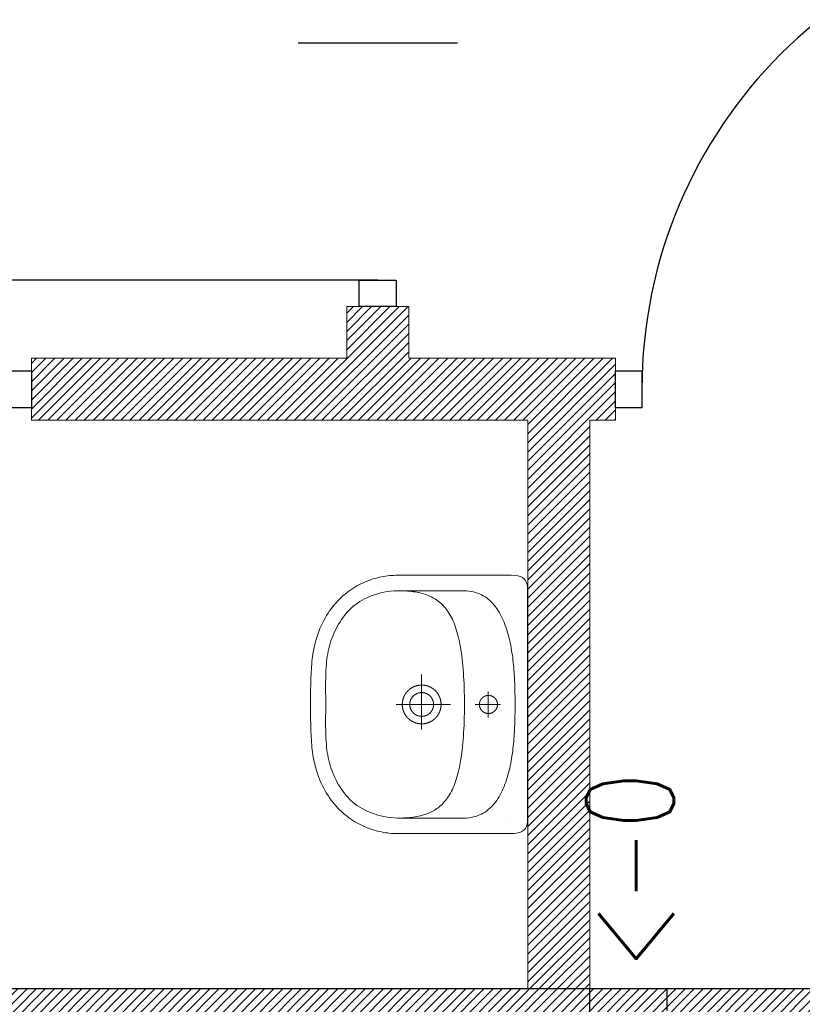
# Model space of a CAD drawing. Header units: inches. Extents: x 27484 to 71626, y -45113 to 39.
# Tile 20 of 256: x 33752 to 33904, y -39882 to -39692. Entities that reach past the tile are written whole.
import ezdxf
from ezdxf.enums import TextEntityAlignment as Align

# ---------------------------------------------------------------- set-up
doc = ezdxf.new("R2010")
doc.units = ezdxf.units.IN
doc.header["$LTSCALE"] = 50
doc.header["$MEASUREMENT"] = 0
doc.linetypes.add('DASHED', pattern=[0.75, 0.5, -0.25])
for name, color, linetype, lineweight in [('A-ARMATURA', 45, 'Continuous', 5), ('A-SCIANY', 5, 'Continuous', 18), ('A-ść. istn.', 8, 'Continuous', 0), ('R-MET-DRZ', 7, 'Continuous', 15)]:
    doc.layers.add(name, color=color, linetype=linetype, lineweight=lineweight)
for name, color, linetype in [('A-rdzenie zelbetowe', 6, 'Continuous'), ('R-MET-IWE', 2, 'Continuous'), ('rz_wentylacja', 10, 'Continuous'), ('S-DRZ-', 7, 'Continuous'), ('S-DRZ-O', 7, 'Continuous'), ('S-DRZ-SKRZYD', 5, 'Continuous'), ('S-DRZ-WEGAR', 7, 'Continuous')]:
    doc.layers.add(name, color=color, linetype=linetype)
doc.styles.get("Standard").update_dxf_attribs({"font": 'romans.shx'})

# ---------------------------------------------------------------- blocks, each defined once
blk = doc.blocks.new('D90-L-DL')
at = {"layer": 'S-DRZ-'}
blk.add_arc((-45, 0), 90, 270, 0, dxfattribs=at)
at = {"layer": 'S-DRZ-O'}
blk.add_line((0, 15.12), (0, -15.12), dxfattribs=at)
at = {"layer": 'S-DRZ-SKRZYD'}
blk.add_line((-45, 0), (-45, -90), dxfattribs=at)
at = {"layer": 'S-DRZ-WEGAR'}
for points in [[(-50, -3.5), (-45, -3.5), (-45, 3.5), (-50, 3.5)], [(45, 3.5), (50, 3.5), (50, -3.5), (45, -3.5)]]:
    blk.add_lwpolyline(points, close=True, dxfattribs=at)
blk = doc.blocks.new('A$C3A7D2EB8')
at = {"layer": 'A-ARMATURA'}
for p, q in [((22.71, 16.63), (22.71, 16.63)), ((1.75, 12.95), (1.75, 12.95)), ((2.3, 0.03), (2.3, 0.03)), ((3.75, 0.03), (3.75, 0.03))]:
    blk.add_line(p, q, dxfattribs=at)
for points in [[(-0.01, -21.47), (-0.62, -21.46), (-1.23, -21.46), (-1.83, -21.46), (-2.42, -21.46), (-3, -21.45), (-3.57, -21.44), (-4.14, -21.43), (-4.69, -21.41), (-5.23, -21.39), (-5.77, -21.37), (-6.3, -21.34), (-6.82, -21.31), (-7.33, -21.28), (-7.83, -21.24), (-8.32, -21.19), (-8.8, -21.13), (-9.28, -21.07), (-9.75, -21.01), (-10.21, -20.93), (-10.66, -20.85), (-11.1, -20.76), (-11.53, -20.67), (-11.96, -20.56), (-12.38, -20.45), (-12.38, -20.45), (-12.98, -20.26), (-13.57, -20.07), (-14.14, -19.86), (-14.69, -19.64), (-15.22, -19.41), (-15.74, -19.16), (-16.25, -18.91), (-16.73, -18.64), (-17.2, -18.37), (-17.66, -18.08), (-18.1, -17.78), (-18.52, -17.48), (-18.93, -17.17), (-19.32, -16.85), (-19.7, -16.52), (-20.06, -16.18), (-20.41, -15.84), (-20.75, -15.49), (-21.07, -15.13), (-21.38, -14.77), (-21.67, -14.4), (-21.95, -14.03), (-22.21, -13.65), (-22.46, -13.27), (-22.7, -12.89), (-22.93, -12.5), (-23.14, -12.11), (-23.34, -11.72), (-23.53, -11.32), (-23.71, -10.92), (-23.87, -10.53), (-24.02, -10.13), (-24.16, -9.73), (-24.29, -9.33), (-24.41, -8.93), (-24.52, -8.53), (-24.61, -8.13), (-24.7, -7.73), (-24.77, -7.34), (-24.84, -6.95), (-24.89, -6.56), (-24.93, -6.17), (-24.97, -5.79), (-24.99, -5.41), (-25, -5.03), (-25.01, -4.67), (-25.01, -4.67), (-25.01, 17.36), (-24.98, 18.05), (-24.9, 18.65), (-24.76, 19.14), (-24.57, 19.55), (-24.31, 19.88), (-24, 20.13), (-23.63, 20.32), (-23.19, 20.44), (-22.69, 20.51), (-22.13, 20.53), (-0.01, 20.53), (22.12, 20.53), (22.68, 20.51), (23.18, 20.44), (23.61, 20.32), (23.99, 20.13), (24.3, 19.88), (24.55, 19.55), (24.75, 19.14), (24.88, 18.65), (24.97, 18.05), (24.99, 17.36), (24.99, -4.67), (24.99, -5.03), (24.97, -5.41), (24.95, -5.79), (24.92, -6.17), (24.87, -6.56), (24.82, -6.95), (24.76, -7.34), (24.68, -7.73), (24.6, -8.13), (24.5, -8.53), (24.4, -8.93), (24.28, -9.33), (24.15, -9.73), (24.01, -10.13), (23.86, -10.53), (23.69, -10.92), (23.52, -11.32), (23.33, -11.72), (23.13, -12.11), (22.91, -12.5), (22.69, -12.89), (22.45, -13.27), (22.2, -13.65), (21.93, -14.03), (21.65, -14.4), (21.36, -14.77), (21.05, -15.13), (20.73, -15.49), (20.4, -15.84), (20.05, -16.18), (19.69, -16.52), (19.31, -16.85), (18.91, -17.17), (18.51, -17.48), (18.08, -17.78), (17.64, -18.08), (17.19, -18.37), (16.72, -18.64), (16.23, -18.91), (15.73, -19.16), (15.21, -19.41), (14.67, -19.64), (14.12, -19.86), (13.55, -20.07), (12.97, -20.26), (12.36, -20.45), (12.36, -20.45), (11.94, -20.56), (11.52, -20.67), (11.08, -20.76), (10.64, -20.85), (10.19, -20.93), (9.73, -21.01), (9.26, -21.07), (8.79, -21.13), (8.3, -21.19), (7.81, -21.24), (7.31, -21.28), (6.8, -21.31), (6.28, -21.34), (5.75, -21.37), (5.22, -21.39), (4.67, -21.41), (4.12, -21.43), (3.56, -21.44), (2.99, -21.45), (2.41, -21.46), (1.82, -21.46), (1.22, -21.46), (0.61, -21.46), (-0.01, -21.47)], [(-0.01, -18.53), (0.52, -18.54), (1.05, -18.54), (1.59, -18.54), (2.14, -18.55), (2.69, -18.55), (3.24, -18.55), (3.8, -18.55), (4.36, -18.55), (4.92, -18.54), (5.48, -18.53), (6.04, -18.51), (6.6, -18.48), (7.15, -18.45), (7.69, -18.41), (8.23, -18.36), (8.76, -18.3), (9.28, -18.23), (9.79, -18.15), (10.3, -18.05), (10.8, -17.93), (11.29, -17.81), (11.78, -17.67), (12.27, -17.52), (12.75, -17.35), (13.23, -17.17), (13.7, -16.97), (14.17, -16.76), (14.63, -16.54), (15.08, -16.3), (15.54, -16.04), (15.98, -15.77), (16.42, -15.48), (16.85, -15.17), (17.28, -14.85), (17.71, -14.51), (18.56, -13.69), (18.93, -13.26), (19.28, -12.83), (19.6, -12.39), (19.9, -11.94), (20.17, -11.49), (20.42, -11.02), (20.65, -10.54), (20.87, -10.04), (21.06, -9.53), (21.24, -9), (21.41, -8.46), (21.56, -7.9), (21.7, -7.32), (21.82, -6.65), (21.91, -5.99), (21.97, -5.32), (21.99, -4.64), (21.99, 8.3), (21.98, 8.76), (21.93, 9.21), (21.87, 9.64), (21.78, 10.06), (21.67, 10.46), (21.55, 10.85), (21.39, 11.23), (21.22, 11.6), (21.03, 11.95), (20.83, 12.29), (20.6, 12.61), (20.35, 12.92), (20.09, 13.23), (19.82, 13.51), (19.52, 13.79), (19.22, 14.06), (18.89, 14.31), (18.56, 14.56), (18.21, 14.79), (17.85, 15.01), (17.48, 15.22), (17.09, 15.43), (16.7, 15.62), (16.29, 15.8), (15.88, 15.98), (15.46, 16.14), (15.03, 16.3), (14.59, 16.44), (14.15, 16.58), (13.7, 16.72), (13.25, 16.84), (12.79, 16.95), (12.32, 17.06), (11.86, 17.16), (11.39, 17.26), (10.91, 17.35), (10.44, 17.43), (9.97, 17.5), (9.49, 17.57), (9.02, 17.64), (8.55, 17.69), (8.07, 17.75), (7.61, 17.8), (7.14, 17.84), (6.68, 17.88), (6.22, 17.91), (5.77, 17.94), (5.32, 17.97), (4.88, 17.99), (4.44, 18.01), (4.02, 18.03), (3.6, 18.05), (3.19, 18.06), (2.79, 18.07), (2.4, 18.08), (2.01, 18.08), (1.65, 18.09), (1.29, 18.09), (0.94, 18.09), (0.61, 18.09), (0.3, 18.09), (-0.01, 18.09), (-0.01, 18.09), (-0.31, 18.09), (-0.63, 18.09), (-0.96, 18.09), (-1.3, 18.09), (-1.66, 18.09), (-2.03, 18.08), (-2.41, 18.08), (-2.8, 18.07), (-3.2, 18.06), (-3.61, 18.05), (-4.03, 18.03), (-4.46, 18.01), (-4.89, 17.99), (-5.34, 17.97), (-5.78, 17.94), (-6.24, 17.91), (-6.69, 17.88), (-7.16, 17.84), (-7.62, 17.8), (-8.09, 17.75), (-8.56, 17.69), (-9.03, 17.64), (-9.51, 17.57), (-9.98, 17.5), (-10.46, 17.43), (-10.93, 17.35), (-11.4, 17.26), (-11.87, 17.16), (-12.34, 17.06), (-12.8, 16.95), (-13.26, 16.84), (-13.72, 16.72), (-14.17, 16.58), (-14.61, 16.44), (-15.05, 16.3), (-15.47, 16.14), (-15.9, 15.98), (-16.31, 15.8), (-16.71, 15.62), (-17.11, 15.43), (-17.49, 15.22), (-17.86, 15.01), (-18.23, 14.79), (-18.57, 14.56), (-18.91, 14.31), (-19.23, 14.06), (-19.54, 13.79), (-19.83, 13.51), (-20.11, 13.23), (-20.37, 12.92), (-20.61, 12.61), (-20.84, 12.29), (-21.05, 11.95), (-21.24, 11.6), (-21.41, 11.23), (-21.56, 10.85), (-21.69, 10.46), (-21.8, 10.06), (-21.89, 9.64), (-21.95, 9.21), (-21.99, 8.76), (-22.01, 8.3), (-22.01, 8.3), (-22.01, -4.64), (-21.98, -5.32), (-21.92, -5.99), (-21.84, -6.65), (-21.72, -7.32), (-21.58, -7.9), (-21.42, -8.46), (-21.26, -9), (-21.08, -9.53), (-20.88, -10.04), (-20.67, -10.54), (-20.44, -11.02), (-20.19, -11.49), (-19.91, -11.94), (-19.62, -12.39), (-19.3, -12.83), (-18.95, -13.26), (-18.58, -13.69), (-17.72, -14.51), (-17.3, -14.85), (-16.87, -15.17), (-16.44, -15.48), (-16, -15.77), (-15.55, -16.04), (-15.1, -16.3), (-14.64, -16.54), (-14.18, -16.76), (-13.72, -16.97), (-13.24, -17.17), (-12.77, -17.35), (-12.29, -17.52), (-11.8, -17.67), (-11.31, -17.81), (-10.81, -17.93), (-10.31, -18.05), (-9.81, -18.15), (-9.3, -18.23), (-8.78, -18.3), (-8.25, -18.36), (-7.71, -18.41), (-7.16, -18.45), (-6.61, -18.48), (-6.06, -18.51), (-5.5, -18.53), (-4.94, -18.54), (-4.38, -18.55), (-3.82, -18.55), (-3.26, -18.55), (-2.7, -18.55), (-2.15, -18.55), (-1.61, -18.54), (-1.06, -18.54), (-0.53, -18.54)], [(1.75, 12.94), (1.75, 12.97), (1.75, 12.99), (1.75, 13.01), (1.75, 13.04), (1.75, 13.06), (1.74, 13.08), (1.74, 13.11), (1.74, 13.13), (1.74, 13.15), (1.74, 13.17), (1.73, 13.2), (1.73, 13.22), (1.72, 13.24), (1.72, 13.26), (1.72, 13.29), (1.71, 13.31), (1.71, 13.33), (1.7, 13.35), (1.7, 13.38), (1.69, 13.4), (1.68, 13.42), (1.68, 13.44), (1.67, 13.46), (1.66, 13.49), (1.66, 13.51), (1.65, 13.53), (1.64, 13.55), (1.63, 13.57), (1.63, 13.59), (1.62, 13.61), (1.61, 13.64), (1.6, 13.66), (1.59, 13.68), (1.58, 13.7), (1.57, 13.72), (1.56, 13.74), (1.55, 13.76), (1.54, 13.78), (1.53, 13.8), (1.52, 13.82), (1.5, 13.84), (1.49, 13.86), (1.48, 13.88), (1.47, 13.9), (1.46, 13.92), (1.44, 13.94), (1.43, 13.96), (1.42, 13.97), (1.4, 13.99), (1.39, 14.01), (1.38, 14.03), (1.36, 14.05), (1.35, 14.06), (1.33, 14.08), (1.32, 14.1), (1.3, 14.12), (1.29, 14.13), (1.27, 14.15), (1.25, 14.17), (1.24, 14.18), (1.22, 14.2), (1.21, 14.21), (1.19, 14.23), (1.17, 14.25), (1.16, 14.26), (1.14, 14.28), (1.12, 14.29), (1.1, 14.31), (1.08, 14.32), (1.07, 14.33), (1.05, 14.35), (1.03, 14.36), (1.01, 14.37), (0.99, 14.39), (0.97, 14.4), (0.95, 14.41), (0.94, 14.43), (0.92, 14.44), (0.9, 14.45), (0.88, 14.46), (0.86, 14.47), (0.84, 14.48), (0.82, 14.49), (0.8, 14.51), (0.78, 14.52), (0.76, 14.53), (0.73, 14.54), (0.71, 14.54), (0.69, 14.55), (0.67, 14.56), (0.65, 14.57), (0.63, 14.58), (0.61, 14.59), (0.59, 14.6), (0.56, 14.6), (0.54, 14.61), (0.52, 14.62), (0.5, 14.62), (0.48, 14.63), (0.45, 14.64), (0.43, 14.64), (0.41, 14.65), (0.39, 14.65), (0.37, 14.66), (0.34, 14.66), (0.32, 14.67), (0.3, 14.67), (0.28, 14.68), (0.25, 14.68), (0.23, 14.68), (0.21, 14.68), (0.18, 14.69), (0.16, 14.69), (0.14, 14.69), (0.12, 14.69), (0.09, 14.69), (0.07, 14.7), (0.05, 14.7), (0.02, 14.7), (0, 14.7), (-0.02, 14.7), (-0.04, 14.7), (-0.07, 14.7), (-0.09, 14.69), (-0.11, 14.69), (-0.14, 14.69), (-0.16, 14.69), (-0.18, 14.69), (-0.2, 14.69), (-0.23, 14.68), (-0.25, 14.68), (-0.27, 14.68), (-0.29, 14.67), (-0.32, 14.67), (-0.34, 14.66), (-0.36, 14.66), (-0.38, 14.65), (-0.41, 14.65), (-0.43, 14.64), (-0.45, 14.64), (-0.47, 14.63), (-0.5, 14.63), (-0.52, 14.62), (-0.54, 14.61), (-0.56, 14.6), (-0.58, 14.6), (-0.6, 14.59), (-0.63, 14.58), (-0.65, 14.57), (-0.67, 14.56), (-0.69, 14.56), (-0.71, 14.55), (-0.73, 14.54), (-0.75, 14.53), (-0.77, 14.52), (-0.79, 14.51), (-0.81, 14.5), (-0.83, 14.49), (-0.85, 14.47), (-0.87, 14.46), (-0.89, 14.45), (-0.91, 14.44), (-0.93, 14.43), (-0.95, 14.42), (-0.97, 14.4), (-0.99, 14.39), (-1.01, 14.38), (-1.03, 14.36), (-1.05, 14.35), (-1.06, 14.34), (-1.08, 14.32), (-1.1, 14.31), (-1.12, 14.29), (-1.13, 14.28), (-1.15, 14.26), (-1.17, 14.25), (-1.19, 14.23), (-1.2, 14.22), (-1.22, 14.2), (-1.24, 14.19), (-1.25, 14.17), (-1.27, 14.15), (-1.28, 14.14), (-1.3, 14.12), (-1.31, 14.1), (-1.33, 14.09), (-1.34, 14.07), (-1.36, 14.05), (-1.37, 14.03), (-1.39, 14.01), (-1.4, 14), (-1.41, 13.98), (-1.43, 13.96), (-1.44, 13.94), (-1.45, 13.92), (-1.47, 13.9), (-1.48, 13.88), (-1.49, 13.86), (-1.5, 13.84), (-1.51, 13.82), (-1.53, 13.8), (-1.54, 13.78), (-1.55, 13.76), (-1.56, 13.74), (-1.57, 13.72), (-1.58, 13.7), (-1.59, 13.68), (-1.6, 13.66), (-1.61, 13.64), (-1.62, 13.62), (-1.62, 13.6), (-1.63, 13.58), (-1.64, 13.55), (-1.65, 13.53), (-1.66, 13.51), (-1.66, 13.49), (-1.67, 13.47), (-1.68, 13.45), (-1.68, 13.42), (-1.69, 13.4), (-1.7, 13.38), (-1.7, 13.36), (-1.71, 13.34), (-1.71, 13.31), (-1.72, 13.29), (-1.72, 13.27), (-1.72, 13.25), (-1.73, 13.22), (-1.73, 13.2), (-1.73, 13.18), (-1.74, 13.15), (-1.74, 13.13), (-1.74, 13.11), (-1.74, 13.09), (-1.75, 13.06), (-1.75, 13.04), (-1.75, 13.02), (-1.75, 13), (-1.75, 12.97), (-1.75, 12.95), (-1.75, 12.93), (-1.75, 12.9), (-1.75, 12.88), (-1.75, 12.86), (-1.75, 12.83), (-1.74, 12.81), (-1.74, 12.79), (-1.74, 12.77), (-1.74, 12.74), (-1.74, 12.72), (-1.73, 12.7), (-1.73, 12.68), (-1.73, 12.65), (-1.72, 12.63), (-1.72, 12.61), (-1.71, 12.59), (-1.71, 12.56), (-1.7, 12.54), (-1.7, 12.52), (-1.69, 12.5), (-1.68, 12.47), (-1.68, 12.45), (-1.67, 12.43), (-1.67, 12.41), (-1.66, 12.39), (-1.65, 12.37), (-1.64, 12.34), (-1.63, 12.32), (-1.63, 12.3), (-1.62, 12.28), (-1.61, 12.26), (-1.6, 12.24), (-1.59, 12.22), (-1.58, 12.2), (-1.57, 12.18), (-1.56, 12.15), (-1.55, 12.13), (-1.54, 12.11), (-1.53, 12.09), (-1.52, 12.07), (-1.51, 12.05), (-1.49, 12.03), (-1.48, 12.02), (-1.47, 12), (-1.46, 11.98), (-1.44, 11.96), (-1.43, 11.94), (-1.42, 11.92), (-1.4, 11.9), (-1.39, 11.88), (-1.38, 11.87), (-1.36, 11.85), (-1.35, 11.83), (-1.33, 11.81), (-1.32, 11.79), (-1.3, 11.78), (-1.29, 11.76), (-1.27, 11.74), (-1.26, 11.73), (-1.24, 11.71), (-1.22, 11.7), (-1.21, 11.68), (-1.19, 11.66), (-1.17, 11.65), (-1.16, 11.63), (-1.14, 11.62), (-1.12, 11.6), (-1.1, 11.59), (-1.09, 11.57), (-1.07, 11.56), (-1.05, 11.55), (-1.03, 11.53), (-1.01, 11.52), (-0.99, 11.51), (-0.97, 11.49), (-0.96, 11.48), (-0.94, 11.47), (-0.92, 11.46), (-0.9, 11.44), (-0.88, 11.43), (-0.86, 11.42), (-0.84, 11.41), (-0.82, 11.4), (-0.8, 11.39), (-0.78, 11.38), (-0.76, 11.37), (-0.73, 11.36), (-0.71, 11.35), (-0.69, 11.34), (-0.67, 11.33), (-0.65, 11.32), (-0.63, 11.31), (-0.61, 11.31), (-0.59, 11.3), (-0.56, 11.29), (-0.54, 11.28), (-0.52, 11.28), (-0.5, 11.27), (-0.48, 11.26), (-0.46, 11.26), (-0.43, 11.25), (-0.41, 11.25), (-0.39, 11.24), (-0.37, 11.24), (-0.34, 11.23), (-0.32, 11.23), (-0.3, 11.22), (-0.28, 11.22), (-0.25, 11.22), (-0.23, 11.21), (-0.21, 11.21), (-0.19, 11.21), (-0.16, 11.2), (-0.14, 11.2), (-0.12, 11.2), (-0.09, 11.2), (-0.07, 11.2), (-0.05, 11.2), (-0.03, 11.2), (0, 11.2), (0.02, 11.2), (0.04, 11.2), (0.07, 11.2), (0.09, 11.2), (0.11, 11.2), (0.13, 11.2), (0.16, 11.2), (0.18, 11.21), (0.2, 11.21), (0.23, 11.21), (0.25, 11.21), (0.27, 11.22), (0.29, 11.22), (0.32, 11.23), (0.34, 11.23), (0.36, 11.23), (0.38, 11.24), (0.41, 11.24), (0.43, 11.25), (0.45, 11.26), (0.47, 11.26), (0.49, 11.27), (0.52, 11.28), (0.54, 11.28), (0.56, 11.29), (0.58, 11.3), (0.6, 11.3), (0.62, 11.31), (0.65, 11.32), (0.67, 11.33), (0.69, 11.34), (0.71, 11.35), (0.73, 11.36), (0.75, 11.37), (0.77, 11.38), (0.79, 11.39), (0.81, 11.4), (0.83, 11.41), (0.85, 11.42), (0.87, 11.43), (0.89, 11.44), (0.91, 11.45), (0.93, 11.47), (0.95, 11.48), (0.97, 11.49), (0.99, 11.5), (1.01, 11.52), (1.03, 11.53), (1.04, 11.54), (1.06, 11.56), (1.08, 11.57), (1.1, 11.59), (1.12, 11.6), (1.13, 11.61), (1.15, 11.63), (1.17, 11.65), (1.19, 11.66), (1.2, 11.68), (1.22, 11.69), (1.24, 11.71), (1.25, 11.72), (1.27, 11.74), (1.28, 11.76), (1.3, 11.77), (1.31, 11.79), (1.33, 11.81), (1.34, 11.83), (1.36, 11.84), (1.37, 11.86), (1.39, 11.88), (1.4, 11.9), (1.41, 11.92), (1.43, 11.94), (1.44, 11.95), (1.45, 11.97), (1.47, 11.99), (1.48, 12.01), (1.49, 12.03), (1.5, 12.05), (1.51, 12.07), (1.53, 12.09), (1.54, 12.11), (1.55, 12.13), (1.56, 12.15), (1.57, 12.17), (1.58, 12.19), (1.59, 12.21), (1.6, 12.23), (1.61, 12.25), (1.62, 12.28), (1.62, 12.3), (1.63, 12.32), (1.64, 12.34), (1.65, 12.36), (1.66, 12.38), (1.66, 12.4), (1.67, 12.43), (1.68, 12.45), (1.68, 12.47), (1.69, 12.49), (1.7, 12.51), (1.7, 12.54), (1.71, 12.56), (1.71, 12.58), (1.72, 12.6), (1.72, 12.63), (1.72, 12.65), (1.73, 12.67), (1.73, 12.69), (1.73, 12.72), (1.74, 12.74), (1.74, 12.76), (1.74, 12.78), (1.74, 12.81), (1.75, 12.83), (1.75, 12.85), (1.75, 12.88), (1.75, 12.9), (1.75, 12.92), (1.75, 12.94)], [(3.75, 0.02), (3.75, 0.06), (3.75, 0.09), (3.75, 0.12), (3.75, 0.16), (3.75, 0.19), (3.74, 0.22), (3.74, 0.26), (3.74, 0.29), (3.74, 0.32), (3.74, 0.36), (3.73, 0.39), (3.73, 0.42), (3.73, 0.46), (3.72, 0.49), (3.72, 0.52), (3.71, 0.56), (3.71, 0.59), (3.7, 0.62), (3.7, 0.66), (3.69, 0.69), (3.68, 0.72), (3.68, 0.76), (3.67, 0.79), (3.66, 0.82), (3.66, 0.85), (3.65, 0.89), (3.64, 0.92), (3.63, 0.95), (3.63, 0.99), (3.62, 1.02), (3.61, 1.05), (3.6, 1.08), (3.59, 1.11), (3.58, 1.15), (3.57, 1.18), (3.56, 1.21), (3.55, 1.24), (3.54, 1.27), (3.53, 1.31), (3.51, 1.34), (3.5, 1.37), (3.49, 1.4), (3.48, 1.43), (3.46, 1.46), (3.45, 1.49), (3.44, 1.52), (3.42, 1.55), (3.41, 1.59), (3.4, 1.62), (3.38, 1.65), (3.37, 1.68), (3.35, 1.71), (3.34, 1.74), (3.32, 1.77), (3.31, 1.8), (3.29, 1.83), (3.27, 1.85), (3.26, 1.88), (3.24, 1.91), (3.22, 1.94), (3.21, 1.97), (3.19, 2), (3.17, 2.03), (3.15, 2.06), (3.14, 2.08), (3.12, 2.11), (3.1, 2.14), (3.08, 2.17), (3.06, 2.19), (3.04, 2.22), (3.02, 2.25), (3, 2.28), (2.98, 2.3), (2.96, 2.33), (2.94, 2.36), (2.92, 2.38), (2.9, 2.41), (2.88, 2.43), (2.85, 2.46), (2.83, 2.49), (2.81, 2.51), (2.79, 2.54), (2.76, 2.56), (2.74, 2.59), (2.72, 2.61), (2.7, 2.63), (2.67, 2.66), (2.65, 2.68), (2.63, 2.71), (2.6, 2.73), (2.58, 2.75), (2.55, 2.77), (2.53, 2.8), (2.5, 2.82), (2.48, 2.84), (2.45, 2.86), (2.43, 2.89), (2.4, 2.91), (2.38, 2.93), (2.35, 2.95), (2.32, 2.97), (2.3, 2.99), (2.27, 3.01), (2.24, 3.03), (2.22, 3.05), (2.19, 3.07), (2.16, 3.09), (2.13, 3.11), (2.11, 3.13), (2.08, 3.15), (2.05, 3.17), (2.02, 3.19), (1.99, 3.2), (1.97, 3.22), (1.94, 3.24), (1.91, 3.26), (1.88, 3.27), (1.85, 3.29), (1.82, 3.31), (1.79, 3.32), (1.76, 3.34), (1.73, 3.35), (1.7, 3.37), (1.67, 3.38), (1.64, 3.4), (1.61, 3.41), (1.58, 3.43), (1.55, 3.44), (1.52, 3.46), (1.49, 3.47), (1.46, 3.48), (1.43, 3.49), (1.4, 3.51), (1.37, 3.52), (1.33, 3.53), (1.3, 3.54), (1.27, 3.56), (1.24, 3.57), (1.21, 3.58), (1.18, 3.59), (1.14, 3.6), (1.11, 3.61), (1.08, 3.62), (1.05, 3.63), (1.02, 3.64), (0.98, 3.65), (0.95, 3.65), (0.92, 3.66), (0.89, 3.67), (0.85, 3.68), (0.82, 3.69), (0.79, 3.69), (0.75, 3.7), (0.72, 3.71), (0.69, 3.71), (0.66, 3.72), (0.62, 3.73), (0.59, 3.73), (0.56, 3.74), (0.52, 3.74), (0.49, 3.75), (0.46, 3.75), (0.42, 3.75), (0.39, 3.76), (0.36, 3.76), (0.32, 3.76), (0.29, 3.77), (0.26, 3.77), (0.22, 3.77), (0.19, 3.77), (0.16, 3.77), (0.12, 3.78), (0.09, 3.78), (0.05, 3.78), (0.02, 3.78), (-0.01, 3.78), (-0.05, 3.78), (-0.08, 3.78), (-0.11, 3.78), (-0.15, 3.77), (-0.18, 3.77), (-0.21, 3.77), (-0.25, 3.77), (-0.28, 3.77), (-0.31, 3.76), (-0.35, 3.76), (-0.38, 3.76), (-0.41, 3.75), (-0.45, 3.75), (-0.48, 3.75), (-0.51, 3.74), (-0.55, 3.74), (-0.58, 3.73), (-0.61, 3.73), (-0.65, 3.72), (-0.68, 3.72), (-0.71, 3.71), (-0.75, 3.7), (-0.78, 3.7), (-0.81, 3.69), (-0.84, 3.68), (-0.88, 3.67), (-0.91, 3.67), (-0.94, 3.66), (-0.97, 3.65), (-1.01, 3.64), (-1.04, 3.63), (-1.07, 3.62), (-1.1, 3.61), (-1.14, 3.6), (-1.17, 3.59), (-1.2, 3.58), (-1.23, 3.57), (-1.26, 3.56), (-1.29, 3.55), (-1.33, 3.54), (-1.36, 3.52), (-1.39, 3.51), (-1.42, 3.5), (-1.45, 3.49), (-1.48, 3.47), (-1.51, 3.46), (-1.54, 3.45), (-1.57, 3.43), (-1.6, 3.42), (-1.63, 3.4), (-1.66, 3.39), (-1.69, 3.37), (-1.72, 3.36), (-1.75, 3.34), (-1.78, 3.33), (-1.81, 3.31), (-1.84, 3.29), (-1.87, 3.28), (-1.9, 3.26), (-1.93, 3.24), (-1.96, 3.23), (-1.99, 3.21), (-2.01, 3.19), (-2.04, 3.17), (-2.07, 3.15), (-2.1, 3.13), (-2.13, 3.12), (-2.15, 3.1), (-2.18, 3.08), (-2.21, 3.06), (-2.24, 3.04), (-2.26, 3.02), (-2.29, 3), (-2.32, 2.98), (-2.34, 2.96), (-2.37, 2.93), (-2.39, 2.91), (-2.42, 2.89), (-2.45, 2.87), (-2.47, 2.85), (-2.5, 2.83), (-2.52, 2.8), (-2.55, 2.78), (-2.57, 2.76), (-2.59, 2.73), (-2.62, 2.71), (-2.64, 2.69), (-2.67, 2.66), (-2.69, 2.64), (-2.71, 2.62), (-2.74, 2.59), (-2.76, 2.57), (-2.78, 2.54), (-2.8, 2.52), (-2.83, 2.49), (-2.85, 2.47), (-2.87, 2.44), (-2.89, 2.42), (-2.91, 2.39), (-2.93, 2.36), (-2.95, 2.34), (-2.97, 2.31), (-3, 2.28), (-3.02, 2.26), (-3.03, 2.23), (-3.05, 2.2), (-3.07, 2.18), (-3.09, 2.15), (-3.11, 2.12), (-3.13, 2.09), (-3.15, 2.06), (-3.17, 2.04), (-3.18, 2.01), (-3.2, 1.98), (-3.22, 1.95), (-3.24, 1.92), (-3.25, 1.89), (-3.27, 1.86), (-3.29, 1.83), (-3.3, 1.8), (-3.32, 1.77), (-3.33, 1.74), (-3.35, 1.71), (-3.36, 1.68), (-3.38, 1.65), (-3.39, 1.62), (-3.41, 1.59), (-3.42, 1.56), (-3.43, 1.53), (-3.45, 1.5), (-3.46, 1.47), (-3.47, 1.44), (-3.49, 1.41), (-3.5, 1.38), (-3.51, 1.35), (-3.52, 1.31), (-3.53, 1.28), (-3.54, 1.25), (-3.56, 1.22), (-3.57, 1.19), (-3.58, 1.16), (-3.59, 1.12), (-3.6, 1.09), (-3.61, 1.06), (-3.61, 1.03), (-3.62, 0.99), (-3.63, 0.96), (-3.64, 0.93), (-3.65, 0.9), (-3.66, 0.86), (-3.66, 0.83), (-3.67, 0.8), (-3.68, 0.77), (-3.68, 0.73), (-3.69, 0.7), (-3.7, 0.67), (-3.7, 0.63), (-3.71, 0.6), (-3.71, 0.57), (-3.72, 0.53), (-3.72, 0.5), (-3.72, 0.47), (-3.73, 0.43), (-3.73, 0.4), (-3.73, 0.37), (-3.74, 0.33), (-3.74, 0.3), (-3.74, 0.27), (-3.74, 0.23), (-3.75, 0.2), (-3.75, 0.17), (-3.75, 0.13), (-3.75, 0.1), (-3.75, 0.07), (-3.75, 0.03), (-3.75, 0), (-3.75, -0.04), (-3.75, -0.07), (-3.75, -0.1), (-3.75, -0.14), (-3.74, -0.17), (-3.74, -0.2), (-3.74, -0.24), (-3.74, -0.27), (-3.74, -0.3), (-3.73, -0.34), (-3.73, -0.37), (-3.73, -0.4), (-3.72, -0.44), (-3.72, -0.47), (-3.71, -0.5), (-3.71, -0.54), (-3.7, -0.57), (-3.7, -0.6), (-3.69, -0.64), (-3.68, -0.67), (-3.68, -0.7), (-3.67, -0.73), (-3.66, -0.77), (-3.66, -0.8), (-3.65, -0.83), (-3.64, -0.87), (-3.63, -0.9), (-3.63, -0.93), (-3.62, -0.96), (-3.61, -1), (-3.6, -1.03), (-3.59, -1.06), (-3.58, -1.09), (-3.57, -1.12), (-3.56, -1.16), (-3.55, -1.19), (-3.54, -1.22), (-3.53, -1.25), (-3.51, -1.28), (-3.5, -1.31), (-3.49, -1.35), (-3.48, -1.38), (-3.46, -1.41), (-3.45, -1.44), (-3.44, -1.47), (-3.43, -1.5), (-3.41, -1.53), (-3.4, -1.56), (-3.38, -1.59), (-3.37, -1.62), (-3.35, -1.65), (-3.34, -1.68), (-3.32, -1.71), (-3.31, -1.74), (-3.29, -1.77), (-3.27, -1.8), (-3.26, -1.83), (-3.24, -1.86), (-3.22, -1.89), (-3.21, -1.92), (-3.19, -1.94), (-3.17, -1.97), (-3.15, -2), (-3.14, -2.03), (-3.12, -2.06), (-3.1, -2.09), (-3.08, -2.11), (-3.06, -2.14), (-3.04, -2.17), (-3.02, -2.19), (-3, -2.22), (-2.98, -2.25), (-2.96, -2.28), (-2.94, -2.3), (-2.92, -2.33), (-2.9, -2.35), (-2.88, -2.38), (-2.85, -2.41), (-2.83, -2.43), (-2.81, -2.46), (-2.79, -2.48), (-2.77, -2.51), (-2.74, -2.53), (-2.72, -2.55), (-2.7, -2.58), (-2.67, -2.6), (-2.65, -2.63), (-2.63, -2.65), (-2.6, -2.67), (-2.58, -2.7), (-2.55, -2.72), (-2.53, -2.74), (-2.5, -2.77), (-2.48, -2.79), (-2.45, -2.81), (-2.43, -2.83), (-2.4, -2.85), (-2.38, -2.87), (-2.35, -2.9), (-2.32, -2.92), (-2.3, -2.94), (-2.27, -2.96), (-2.24, -2.98), (-2.22, -3), (-2.19, -3.02), (-2.16, -3.04), (-2.13, -3.06), (-2.11, -3.08), (-2.08, -3.09), (-2.05, -3.11), (-2.02, -3.13), (-1.99, -3.15), (-1.97, -3.17), (-1.94, -3.18), (-1.91, -3.2), (-1.88, -3.22), (-1.85, -3.23), (-1.82, -3.25), (-1.79, -3.27), (-1.76, -3.28), (-1.73, -3.3), (-1.7, -3.31), (-1.67, -3.33), (-1.64, -3.34), (-1.61, -3.36), (-1.58, -3.37), (-1.55, -3.39), (-1.52, -3.4), (-1.49, -3.41), (-1.46, -3.43), (-1.43, -3.44), (-1.4, -3.45), (-1.37, -3.47), (-1.33, -3.48), (-1.3, -3.49), (-1.27, -3.5), (-1.24, -3.51), (-1.21, -3.52), (-1.18, -3.53), (-1.14, -3.54), (-1.11, -3.55), (-1.08, -3.56), (-1.05, -3.57), (-1.02, -3.58), (-0.98, -3.59), (-0.95, -3.6), (-0.92, -3.61), (-0.89, -3.62), (-0.85, -3.62), (-0.82, -3.63), (-0.79, -3.64), (-0.75, -3.65), (-0.72, -3.65), (-0.69, -3.66), (-0.66, -3.66), (-0.62, -3.67), (-0.59, -3.68), (-0.56, -3.68), (-0.52, -3.69), (-0.49, -3.69), (-0.46, -3.69), (-0.42, -3.7), (-0.39, -3.7), (-0.36, -3.71), (-0.32, -3.71), (-0.29, -3.71), (-0.26, -3.71), (-0.22, -3.72), (-0.19, -3.72), (-0.16, -3.72), (-0.12, -3.72), (-0.09, -3.72), (-0.06, -3.72), (-0.02, -3.72), (0.01, -3.72), (0.05, -3.72), (0.08, -3.72), (0.11, -3.72), (0.15, -3.72), (0.18, -3.72), (0.21, -3.72), (0.25, -3.71), (0.28, -3.71), (0.31, -3.71), (0.35, -3.71), (0.38, -3.7), (0.41, -3.7), (0.45, -3.7), (0.48, -3.69), (0.51, -3.69), (0.55, -3.68), (0.58, -3.68), (0.61, -3.67), (0.65, -3.67), (0.68, -3.66), (0.71, -3.65), (0.75, -3.65), (0.78, -3.64), (0.81, -3.63), (0.84, -3.63), (0.88, -3.62), (0.91, -3.61), (0.94, -3.6), (0.97, -3.59), (1.01, -3.59), (1.04, -3.58), (1.07, -3.57), (1.1, -3.56), (1.13, -3.55), (1.17, -3.54), (1.2, -3.53), (1.23, -3.52), (1.26, -3.5), (1.29, -3.49), (1.33, -3.48), (1.36, -3.47), (1.39, -3.46), (1.42, -3.44), (1.45, -3.43), (1.48, -3.42), (1.51, -3.4), (1.54, -3.39), (1.57, -3.38), (1.6, -3.36), (1.63, -3.35), (1.66, -3.33), (1.69, -3.32), (1.72, -3.3), (1.75, -3.29), (1.78, -3.27), (1.81, -3.26), (1.84, -3.24), (1.87, -3.22), (1.9, -3.21), (1.93, -3.19), (1.96, -3.17), (1.99, -3.15), (2.01, -3.14), (2.04, -3.12), (2.07, -3.1), (2.1, -3.08), (2.13, -3.06), (2.15, -3.04), (2.18, -3.02), (2.21, -3), (2.24, -2.98), (2.26, -2.96), (2.29, -2.94), (2.32, -2.92), (2.34, -2.9), (2.37, -2.88), (2.39, -2.86), (2.42, -2.84), (2.44, -2.82), (2.47, -2.79), (2.5, -2.77), (2.52, -2.75), (2.55, -2.73), (2.57, -2.7), (2.59, -2.68), (2.62, -2.66), (2.64, -2.63), (2.67, -2.61), (2.69, -2.59), (2.71, -2.56), (2.74, -2.54), (2.76, -2.51), (2.78, -2.49), (2.8, -2.46), (2.83, -2.44), (2.85, -2.41), (2.87, -2.39), (2.89, -2.36), (2.91, -2.34), (2.93, -2.31), (2.95, -2.28), (2.97, -2.26), (2.99, -2.23), (3.01, -2.2), (3.03, -2.18), (3.05, -2.15), (3.07, -2.12), (3.09, -2.09), (3.11, -2.07), (3.13, -2.04), (3.15, -2.01), (3.17, -1.98), (3.18, -1.95), (3.2, -1.92), (3.22, -1.9), (3.24, -1.87), (3.25, -1.84), (3.27, -1.81), (3.29, -1.78), (3.3, -1.75), (3.32, -1.72), (3.33, -1.69), (3.35, -1.66), (3.36, -1.63), (3.38, -1.6), (3.39, -1.57), (3.41, -1.54), (3.42, -1.51), (3.43, -1.48), (3.45, -1.45), (3.46, -1.42), (3.47, -1.39), (3.49, -1.35), (3.5, -1.32), (3.51, -1.29), (3.52, -1.26), (3.53, -1.23), (3.54, -1.2), (3.56, -1.17), (3.57, -1.13), (3.58, -1.1), (3.59, -1.07), (3.6, -1.04), (3.61, -1), (3.61, -0.97), (3.62, -0.94), (3.63, -0.91), (3.64, -0.88), (3.65, -0.84), (3.66, -0.81), (3.66, -0.78), (3.67, -0.74), (3.68, -0.71), (3.68, -0.68), (3.69, -0.65), (3.7, -0.61), (3.7, -0.58), (3.71, -0.55), (3.71, -0.51), (3.72, -0.48), (3.72, -0.45), (3.72, -0.41), (3.73, -0.38), (3.73, -0.35), (3.73, -0.31), (3.74, -0.28), (3.74, -0.25), (3.74, -0.21), (3.74, -0.18), (3.75, -0.15), (3.75, -0.11), (3.75, -0.08), (3.75, -0.05), (3.75, -0.01), (3.75, 0.02)], [(2.3, 0.02), (2.3, 0.05), (2.3, 0.08), (2.3, 0.1), (2.3, 0.13), (2.3, 0.16), (2.29, 0.18), (2.29, 0.21), (2.29, 0.23), (2.29, 0.26), (2.29, 0.29), (2.28, 0.31), (2.28, 0.34), (2.27, 0.36), (2.27, 0.39), (2.27, 0.42), (2.26, 0.44), (2.26, 0.47), (2.25, 0.49), (2.25, 0.52), (2.24, 0.55), (2.23, 0.57), (2.23, 0.6), (2.22, 0.62), (2.21, 0.65), (2.21, 0.67), (2.2, 0.7), (2.19, 0.72), (2.18, 0.75), (2.18, 0.77), (2.17, 0.8), (2.16, 0.82), (2.15, 0.85), (2.14, 0.87), (2.13, 0.9), (2.12, 0.92), (2.11, 0.94), (2.1, 0.97), (2.09, 0.99), (2.08, 1.02), (2.07, 1.04), (2.05, 1.06), (2.04, 1.09), (2.03, 1.11), (2.02, 1.13), (2, 1.16), (1.99, 1.18), (1.98, 1.2), (1.96, 1.22), (1.95, 1.25), (1.94, 1.27), (1.92, 1.29), (1.91, 1.31), (1.89, 1.33), (1.88, 1.36), (1.86, 1.38), (1.85, 1.4), (1.83, 1.42), (1.81, 1.44), (1.8, 1.46), (1.78, 1.48), (1.77, 1.5), (1.75, 1.52), (1.73, 1.54), (1.71, 1.56), (1.7, 1.58), (1.68, 1.6), (1.66, 1.62), (1.64, 1.64), (1.62, 1.66), (1.6, 1.67), (1.59, 1.69), (1.57, 1.71), (1.55, 1.73), (1.53, 1.75), (1.51, 1.76), (1.49, 1.78), (1.47, 1.8), (1.45, 1.81), (1.43, 1.83), (1.41, 1.85), (1.39, 1.86), (1.36, 1.88), (1.34, 1.89), (1.32, 1.91), (1.3, 1.92), (1.28, 1.94), (1.26, 1.95), (1.23, 1.97), (1.21, 1.98), (1.19, 2), (1.17, 2.01), (1.14, 2.02), (1.12, 2.03), (1.1, 2.05), (1.08, 2.06), (1.05, 2.07), (1.03, 2.08), (1.01, 2.1), (0.98, 2.11), (0.96, 2.12), (0.93, 2.13), (0.91, 2.14), (0.89, 2.15), (0.86, 2.16), (0.84, 2.17), (0.81, 2.18), (0.79, 2.19), (0.76, 2.2), (0.74, 2.21), (0.71, 2.21), (0.69, 2.22), (0.66, 2.23), (0.64, 2.24), (0.61, 2.24), (0.59, 2.25), (0.56, 2.26), (0.54, 2.26), (0.51, 2.27), (0.49, 2.28), (0.46, 2.28), (0.43, 2.29), (0.41, 2.29), (0.38, 2.3), (0.36, 2.3), (0.33, 2.3), (0.3, 2.31), (0.28, 2.31), (0.25, 2.31), (0.23, 2.32), (0.2, 2.32), (0.17, 2.32), (0.15, 2.32), (0.12, 2.32), (0.09, 2.33), (0.07, 2.33), (0.04, 2.33), (0.02, 2.33), (-0.01, 2.33), (-0.04, 2.33), (-0.06, 2.33), (-0.09, 2.33), (-0.12, 2.32), (-0.14, 2.32), (-0.17, 2.32), (-0.19, 2.32), (-0.22, 2.32), (-0.25, 2.31), (-0.27, 2.31), (-0.3, 2.31), (-0.32, 2.3), (-0.35, 2.3), (-0.38, 2.3), (-0.4, 2.29), (-0.43, 2.29), (-0.45, 2.28), (-0.48, 2.28), (-0.51, 2.27), (-0.53, 2.26), (-0.56, 2.26), (-0.58, 2.25), (-0.61, 2.25), (-0.63, 2.24), (-0.66, 2.23), (-0.68, 2.22), (-0.71, 2.22), (-0.73, 2.21), (-0.76, 2.2), (-0.78, 2.19), (-0.81, 2.18), (-0.83, 2.17), (-0.86, 2.16), (-0.88, 2.15), (-0.9, 2.14), (-0.93, 2.13), (-0.95, 2.12), (-0.98, 2.11), (-1, 2.1), (-1.02, 2.09), (-1.05, 2.07), (-1.07, 2.06), (-1.09, 2.05), (-1.12, 2.04), (-1.14, 2.02), (-1.16, 2.01), (-1.19, 2), (-1.21, 1.98), (-1.23, 1.97), (-1.25, 1.96), (-1.27, 1.94), (-1.3, 1.93), (-1.32, 1.91), (-1.34, 1.9), (-1.36, 1.88), (-1.38, 1.87), (-1.4, 1.85), (-1.42, 1.83), (-1.44, 1.82), (-1.46, 1.8), (-1.48, 1.78), (-1.5, 1.77), (-1.52, 1.75), (-1.54, 1.73), (-1.56, 1.71), (-1.58, 1.7), (-1.6, 1.68), (-1.62, 1.66), (-1.64, 1.64), (-1.66, 1.62), (-1.67, 1.6), (-1.69, 1.58), (-1.71, 1.57), (-1.73, 1.55), (-1.75, 1.53), (-1.76, 1.51), (-1.78, 1.49), (-1.8, 1.46), (-1.81, 1.44), (-1.83, 1.42), (-1.84, 1.4), (-1.86, 1.38), (-1.87, 1.36), (-1.89, 1.34), (-1.9, 1.32), (-1.92, 1.3), (-1.93, 1.27), (-1.95, 1.25), (-1.96, 1.23), (-1.97, 1.21), (-1.99, 1.18), (-2, 1.16), (-2.01, 1.14), (-2.03, 1.11), (-2.04, 1.09), (-2.05, 1.07), (-2.06, 1.04), (-2.07, 1.02), (-2.09, 1), (-2.1, 0.97), (-2.11, 0.95), (-2.12, 0.93), (-2.13, 0.9), (-2.14, 0.88), (-2.15, 0.85), (-2.16, 0.83), (-2.17, 0.8), (-2.17, 0.78), (-2.18, 0.75), (-2.19, 0.73), (-2.2, 0.7), (-2.21, 0.68), (-2.21, 0.65), (-2.22, 0.63), (-2.23, 0.6), (-2.23, 0.58), (-2.24, 0.55), (-2.25, 0.53), (-2.25, 0.5), (-2.26, 0.47), (-2.26, 0.45), (-2.27, 0.42), (-2.27, 0.4), (-2.27, 0.37), (-2.28, 0.34), (-2.28, 0.32), (-2.28, 0.29), (-2.29, 0.27), (-2.29, 0.24), (-2.29, 0.21), (-2.29, 0.19), (-2.3, 0.16), (-2.3, 0.14), (-2.3, 0.11), (-2.3, 0.08), (-2.3, 0.06), (-2.3, 0.03), (-2.3, 0), (-2.3, -0.02), (-2.3, -0.05), (-2.3, -0.07), (-2.3, -0.1), (-2.29, -0.13), (-2.29, -0.15), (-2.29, -0.18), (-2.29, -0.21), (-2.29, -0.23), (-2.28, -0.26), (-2.28, -0.28), (-2.28, -0.31), (-2.27, -0.34), (-2.27, -0.36), (-2.26, -0.39), (-2.26, -0.41), (-2.25, -0.44), (-2.25, -0.47), (-2.24, -0.49), (-2.23, -0.52), (-2.23, -0.54), (-2.22, -0.57), (-2.21, -0.59), (-2.21, -0.62), (-2.2, -0.64), (-2.19, -0.67), (-2.18, -0.69), (-2.18, -0.72), (-2.17, -0.74), (-2.16, -0.77), (-2.15, -0.79), (-2.14, -0.82), (-2.13, -0.84), (-2.12, -0.87), (-2.11, -0.89), (-2.1, -0.91), (-2.09, -0.94), (-2.08, -0.96), (-2.07, -0.98), (-2.05, -1.01), (-2.04, -1.03), (-2.03, -1.06), (-2.02, -1.08), (-2, -1.1), (-1.99, -1.12), (-1.98, -1.15), (-1.96, -1.17), (-1.95, -1.19), (-1.94, -1.21), (-1.92, -1.24), (-1.91, -1.26), (-1.89, -1.28), (-1.88, -1.3), (-1.86, -1.32), (-1.85, -1.34), (-1.83, -1.36), (-1.82, -1.39), (-1.8, -1.41), (-1.78, -1.43), (-1.77, -1.45), (-1.75, -1.47), (-1.73, -1.49), (-1.71, -1.51), (-1.7, -1.53), (-1.68, -1.55), (-1.66, -1.56), (-1.64, -1.58), (-1.62, -1.6), (-1.61, -1.62), (-1.59, -1.64), (-1.57, -1.66), (-1.55, -1.67), (-1.53, -1.69), (-1.51, -1.71), (-1.49, -1.73), (-1.47, -1.74), (-1.45, -1.76), (-1.43, -1.78), (-1.41, -1.79), (-1.39, -1.81), (-1.37, -1.82), (-1.34, -1.84), (-1.32, -1.85), (-1.3, -1.87), (-1.28, -1.88), (-1.26, -1.9), (-1.24, -1.91), (-1.21, -1.93), (-1.19, -1.94), (-1.17, -1.95), (-1.15, -1.97), (-1.12, -1.98), (-1.1, -1.99), (-1.08, -2.01), (-1.05, -2.02), (-1.03, -2.03), (-1.01, -2.04), (-0.98, -2.05), (-0.96, -2.06), (-0.93, -2.07), (-0.91, -2.09), (-0.89, -2.1), (-0.86, -2.11), (-0.84, -2.11), (-0.81, -2.12), (-0.79, -2.13), (-0.76, -2.14), (-0.74, -2.15), (-0.71, -2.16), (-0.69, -2.17), (-0.66, -2.18), (-0.64, -2.18), (-0.61, -2.19), (-0.59, -2.2), (-0.56, -2.2), (-0.54, -2.21), (-0.51, -2.22), (-0.49, -2.22), (-0.46, -2.23), (-0.43, -2.23), (-0.41, -2.24), (-0.38, -2.24), (-0.36, -2.24), (-0.33, -2.25), (-0.3, -2.25), (-0.28, -2.26), (-0.25, -2.26), (-0.23, -2.26), (-0.2, -2.26), (-0.17, -2.27), (-0.15, -2.27), (-0.12, -2.27), (-0.1, -2.27), (-0.07, -2.27), (-0.04, -2.27), (-0.02, -2.27), (0.01, -2.27), (0.04, -2.27), (0.06, -2.27), (0.09, -2.27), (0.11, -2.27), (0.14, -2.27), (0.17, -2.27), (0.19, -2.26), (0.22, -2.26), (0.25, -2.26), (0.27, -2.26), (0.3, -2.25), (0.32, -2.25), (0.35, -2.25), (0.38, -2.24), (0.4, -2.24), (0.43, -2.23), (0.45, -2.23), (0.48, -2.22), (0.5, -2.22), (0.53, -2.21), (0.56, -2.2), (0.58, -2.2), (0.61, -2.19), (0.63, -2.18), (0.66, -2.18), (0.68, -2.17), (0.71, -2.16), (0.73, -2.15), (0.76, -2.14), (0.78, -2.14), (0.81, -2.13), (0.83, -2.12), (0.86, -2.11), (0.88, -2.1), (0.9, -2.09), (0.93, -2.08), (0.95, -2.07), (0.98, -2.06), (1, -2.04), (1.02, -2.03), (1.05, -2.02), (1.07, -2.01), (1.09, -2), (1.12, -1.98), (1.14, -1.97), (1.16, -1.96), (1.18, -1.94), (1.21, -1.93), (1.23, -1.92), (1.25, -1.9), (1.27, -1.89), (1.3, -1.87), (1.32, -1.86), (1.34, -1.84), (1.36, -1.83), (1.38, -1.81), (1.4, -1.8), (1.42, -1.78), (1.44, -1.76), (1.46, -1.75), (1.48, -1.73), (1.5, -1.71), (1.52, -1.7), (1.54, -1.68), (1.56, -1.66), (1.58, -1.64), (1.6, -1.62), (1.62, -1.61), (1.64, -1.59), (1.66, -1.57), (1.67, -1.55), (1.69, -1.53), (1.71, -1.51), (1.73, -1.49), (1.74, -1.47), (1.76, -1.45), (1.78, -1.43), (1.79, -1.41), (1.81, -1.39), (1.83, -1.37), (1.84, -1.35), (1.86, -1.33), (1.87, -1.31), (1.89, -1.28), (1.9, -1.26), (1.92, -1.24), (1.93, -1.22), (1.95, -1.2), (1.96, -1.17), (1.97, -1.15), (1.99, -1.13), (2, -1.11), (2.01, -1.08), (2.03, -1.06), (2.04, -1.04), (2.05, -1.01), (2.06, -0.99), (2.07, -0.97), (2.09, -0.94), (2.1, -0.92), (2.11, -0.9), (2.12, -0.87), (2.13, -0.85), (2.14, -0.82), (2.15, -0.8), (2.16, -0.77), (2.16, -0.75), (2.17, -0.72), (2.18, -0.7), (2.19, -0.67), (2.2, -0.65), (2.21, -0.62), (2.21, -0.6), (2.22, -0.57), (2.23, -0.55), (2.23, -0.52), (2.24, -0.5), (2.25, -0.47), (2.25, -0.45), (2.26, -0.42), (2.26, -0.39), (2.27, -0.37), (2.27, -0.34), (2.27, -0.32), (2.28, -0.29), (2.28, -0.26), (2.28, -0.24), (2.29, -0.21), (2.29, -0.19), (2.29, -0.16), (2.29, -0.13), (2.3, -0.11), (2.3, -0.08), (2.3, -0.05), (2.3, -0.03), (2.3, 0), (2.3, 0.02)]]:
    blk.add_lwpolyline(points, close=True, dxfattribs=at)
for points in [[(-0.01, 10.39), (-0.01, 15.29)], [(-2.53, 12.86), (2.53, 12.86)], [(-0.01, 8.3), (-0.85, 8.29), (-1.67, 8.28), (-2.47, 8.27), (-3.25, 8.25), (-4.01, 8.22), (-4.75, 8.19), (-5.47, 8.15), (-6.17, 8.11), (-6.85, 8.06), (-7.52, 8), (-8.16, 7.94), (-8.79, 7.87), (-9.39, 7.8), (-9.98, 7.72), (-10.55, 7.63), (-11.11, 7.54), (-11.64, 7.44), (-12.16, 7.34), (-12.66, 7.23), (-13.15, 7.11), (-13.62, 6.99), (-14.07, 6.86), (-14.51, 6.73), (-14.94, 6.59), (-15.34, 6.44), (-15.74, 6.29), (-16.11, 6.13), (-16.48, 5.96), (-16.83, 5.79), (-17.16, 5.61), (-17.48, 5.43), (-17.79, 5.24), (-18.08, 5.04), (-18.37, 4.84), (-18.63, 4.63), (-18.89, 4.41), (-19.13, 4.19), (-19.37, 3.96), (-19.59, 3.73), (-19.79, 3.49), (-19.99, 3.24), (-20.18, 2.98), (-20.35, 2.72), (-20.52, 2.46), (-20.67, 2.18), (-20.82, 1.9), (-20.96, 1.62), (-21.08, 1.32), (-21.2, 1.03), (-21.3, 0.72), (-21.4, 0.41), (-21.49, 0.09), (-21.58, -0.24), (-21.65, -0.57), (-21.72, -0.91), (-21.77, -1.25), (-21.83, -1.61), (-21.87, -1.97), (-21.91, -2.33), (-21.94, -2.7), (-21.97, -3.08), (-21.98, -3.47), (-22, -3.86), (-22.01, -4.26), (-22.01, -4.67)], [(21.99, -4.67), (21.99, -4.26), (21.98, -3.86), (21.97, -3.47), (21.95, -3.08), (21.92, -2.7), (21.89, -2.33), (21.86, -1.97), (21.81, -1.61), (21.76, -1.25), (21.7, -0.91), (21.63, -0.57), (21.56, -0.24), (21.48, 0.09), (21.39, 0.41), (21.29, 0.72), (21.18, 1.03), (21.07, 1.32), (20.94, 1.62), (20.8, 1.9), (20.66, 2.18), (20.5, 2.46), (20.34, 2.72), (20.16, 2.98), (19.98, 3.24), (19.78, 3.49), (19.57, 3.73), (19.35, 3.96), (19.12, 4.19), (18.87, 4.41), (18.62, 4.63), (18.35, 4.84), (18.07, 5.04), (17.77, 5.24), (17.47, 5.43), (17.14, 5.61), (16.81, 5.79), (16.46, 5.96), (16.1, 6.13), (15.72, 6.29), (15.33, 6.44), (14.92, 6.59), (14.5, 6.73), (14.06, 6.86), (13.6, 6.99), (13.14, 7.11), (12.65, 7.23), (12.15, 7.34), (11.63, 7.44), (11.09, 7.54), (10.54, 7.63), (9.97, 7.72), (9.38, 7.8), (8.77, 7.87), (8.14, 7.94), (7.5, 8), (6.84, 8.06), (6.16, 8.11), (5.46, 8.15), (4.74, 8.19), (4, 8.22), (3.24, 8.25), (2.46, 8.27), (1.66, 8.28), (0.83, 8.29), (-0.01, 8.3)], [(0, -4.88), (0, 5.62)], [(4.88, 0), (-5.8, 0)]]:
    blk.add_lwpolyline(points, dxfattribs=at)

msp = doc.modelspace()

# ---------------------------------------------------------------- hatches: boundary and pattern name
at = {"layer": 'A-ść. istn.', "ltscale": 0.1}
h = msp.add_hatch(dxfattribs=at)
h.set_pattern_fill('ANSI31', color=256, scale=10)
h.paths.add_polyline_path([(33867.48246, -39757.09555), (33827.48246, -39757.09555), (33827.48246, -39755.09555), (33815.48246, -39755.09555), (33815.48246, -39757.09555), (33754.48246, -39757.09555), (33754.48246, -39769.09555), (33850.48246, -39769.09555), (33850.48246, -39801.97246), (33850.48246, -39801.97246), (33850.48246, -39824.09555), (33850.48246, -39846.21867), (33850.48246, -39879.09555), (33862.48246, -39879.09555), (33862.48246, -39769.09555), (33867.48246, -39769.09555)])
h.paths.add_polyline_path([(33827.48246, -39747.09555), (33815.48246, -39747.09555), (33815.48246, -39755.09555), (33827.48246, -39755.09555)])
h = msp.add_hatch(dxfattribs=at)
h.set_pattern_fill('ANSI31', color=256, scale=10)
h.paths.add_polyline_path([(33612.48246, -39879.09555), (34027.48246, -39879.09555), (34027.48246, -39904.09555), (33612.48246, -39904.09555)])

# ---------------------------------------------------------------- linework, layer by layer
at = {"layer": 'A-rdzenie zelbetowe', "ltscale": 0.1}
msp.add_lwpolyline([(33612.48246, -39879.09555), (34027.48246, -39879.09555), (34027.48246, -39904.09555), (33612.48246, -39904.09555)], close=True, dxfattribs=at)
at = {"layer": 'A-SCIANY', "ltscale": 3}
for p, q in [((33815.48246, -39757.09555), (33815.48246, -39747.09555)), ((33815.48246, -39747.09555), (33827.48246, -39747.09555)), ((33827.48246, -39757.09555), (33827.48246, -39747.09555)), ((33754.48246, -39769.09555), (33754.48246, -39757.09555)), ((33867.48246, -39757.09555), (33827.48246, -39757.09555)), ((33867.48246, -39769.09555), (33867.48246, -39757.09555)), ((33850.48246, -39879.09555), (33850.48246, -39769.09555)), ((33862.48246, -39879.09555), (33862.48246, -39769.09555)), ((33867.48246, -39769.09555), (33862.48246, -39769.09555)), ((33850.48246, -39879.09555), (33637.48246, -39879.09555)), ((34002.48246, -39879.09555), (33862.48246, -39879.09555))]:
    msp.add_line(p, q, dxfattribs=at)
for points in [[(33754.48246, -39757.09555), (33815.48246, -39757.09555)], [(33754.48246, -39769.09555), (33850.48246, -39769.09555)]]:
    msp.add_lwpolyline(points, dxfattribs=at)
at = {"layer": 'rz_wentylacja', "linetype": 'DASHED', "ltscale": 0.5}
for points in [[(33649.81986, -39962.09555), (33862.48246, -39962.09555), (33862.48246, -39879.09555)], [(33649.81986, -39977.09555), (33877.48246, -39977.09555), (33877.48246, -39879.09555)]]:
    msp.add_lwpolyline(points, dxfattribs=at)

# ---------------------------------------------------------------- block references
at = {"layer": 'A-ARMATURA', "lineweight": -3, "rotation": 270}
msp.add_blockref('A$C3A7D2EB8', (33829.94768, -39824.10336), dxfattribs=at)
at = {"layer": 'R-MET-DRZ', "extrusion": (0, 0, -1), "yscale": 1.019999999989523, "zscale": -1.019999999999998}
for p, xscale, rotation in [((-33821.48246, -39696.09555), 1.020000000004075, 90), ((-33918.48246, -39763.09555), -1.020000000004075, 180)]:
    msp.add_blockref('D90-L-DL', p, dxfattribs=dict(at, xscale=xscale, rotation=rotation))
at = {"layer": 'R-MET-DRZ', "extrusion": (0, 0, -1), "xscale": -1.020000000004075, "yscale": 1.019999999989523, "zscale": -1.019999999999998}
msp.add_blockref('D90-L-DL', (-33703.48246, -39763.09555), dxfattribs=at)

# ---------------------------------------------------------------- texts
at = {"layer": 'R-MET-IWE', "width": 0.75}
msp.add_attdef('<-0', text='.', height=17, rotation=90, dxfattribs=at).set_placement((33870.26927, -39856.38894), align=Align.MIDDLE)

doc.saveas('drawing.dxf')
